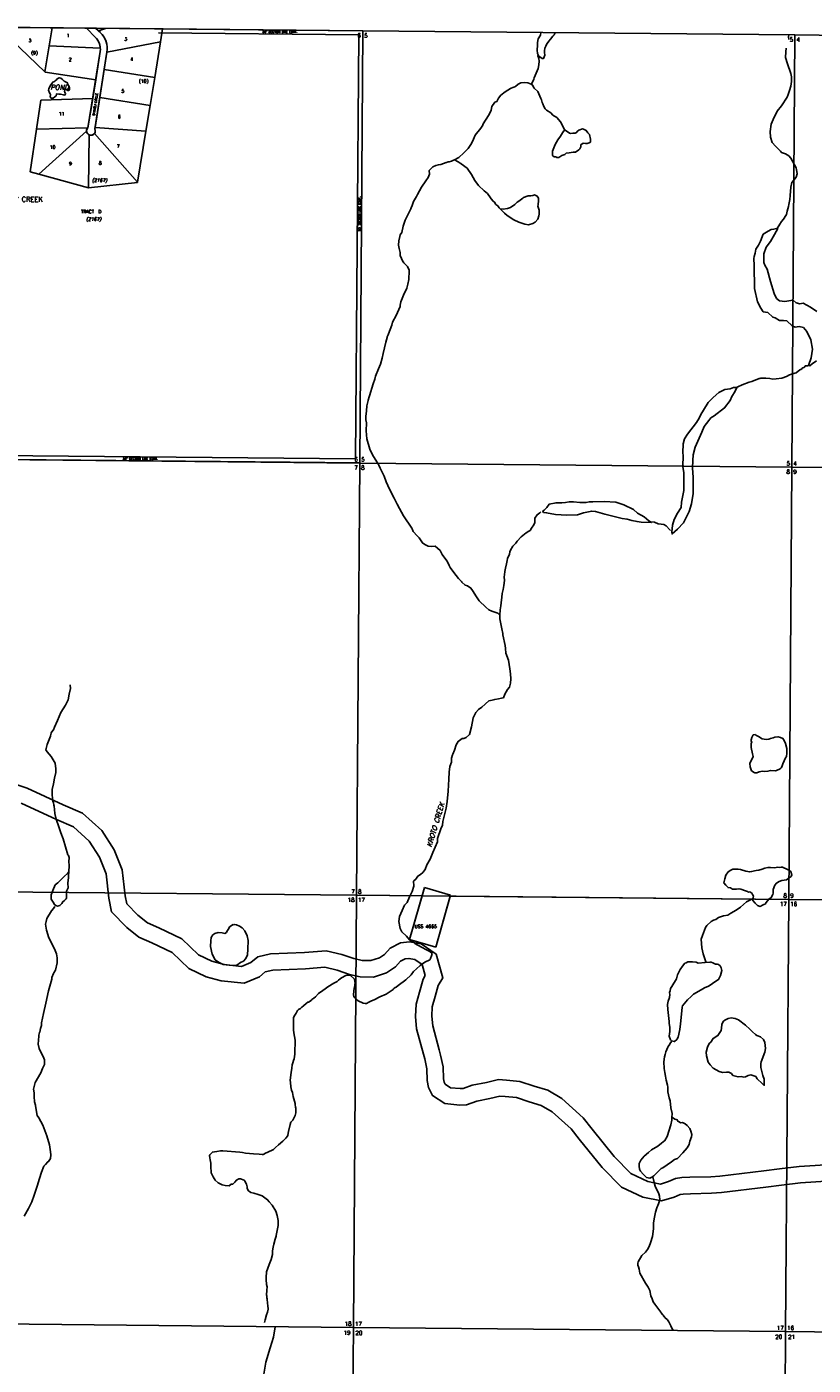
# Model space of a CAD drawing. Header units: feet. Extents: x 0 to 310787, y 0 to 109672.
# Tile 6 of 28: x 217320 to 226927, y 93150 to 109500. Entities that reach past the tile are written whole.
import ezdxf
from ezdxf.enums import TextEntityAlignment as Align

# ---------------------------------------------------------------- set-up
doc = ezdxf.new("R2010")
doc.units = ezdxf.units.FT
doc.header["$LTSCALE"] = 20
doc.header["$MEASUREMENT"] = 0
doc.layers.add('Taxmap', color=251, linetype='Continuous')
doc.styles.add('1', font='simplex')
doc.styles.add('3', font='romant')
doc.styles.add('4', font='romand', dxfattribs={"oblique": 12})
doc.styles.add('5', font='romant')
doc.styles.add('6', font='romant', dxfattribs={"oblique": 12})
doc.styles.add('SECTION', font='ROMANT', dxfattribs={"height": 50})
doc.styles.add('SMLTEXT', font='SIMPLEX', dxfattribs={"height": 6})
doc.styles.add('SUBNAME', font='ROMANT', dxfattribs={"height": 60})

# ---------------------------------------------------------------- blocks, each defined once
blk = doc.blocks.new('A$C1D716C51')
at = {"layer": 'Taxmap'}
for p, q in [((15998, 32229), (21096, 32178)), ((17264, 31997), (17300, 32216)), ((17719, 32212), (17300, 32216)), ((17719, 32212), (17830, 32098)), ((17719, 32211), (17830, 32098)), ((17890, 32157), (17832, 32210)), ((17867, 32178), (17832, 32210)), ((17213, 31677), (16809, 32063)), ((17954, 32209), (17867, 32178)), ((17890, 32157), (17867, 32178)), ((21046, 32128), (18602, 32153)), ((18626, 32044), (18650, 32202)), ((21008, 26949), (21046, 32128)), ((21096, 32178), (21058, 26899)), ((21096, 32178), (21058, 26899)), ((26375, 32128), (21096, 32178)), ((26375, 32128), (21096, 32178)), ((26375, 32128), (26337, 26849)), ((26375, 32128), (26337, 26849)), ((31655, 32081), (26375, 32128)), ((31655, 32081), (26375, 32128)), ((17213, 31677), (17264, 31997)), ((17264, 31997), (17889, 31968)), ((17888, 31928), (17739, 30995)), ((17822, 30980), (17970, 31919)), ((17888, 31928), (17833, 31580)), ((17937, 31707), (17970, 31919)), ((17970, 31919), (18626, 32044)), ((18554, 31609), (18626, 32044)), ((17215, 31675), (17213, 31677)), ((17833, 31580), (17215, 31675)), ((17833, 31580), (17797, 31354)), ((17883, 31364), (17937, 31707)), ((17937, 31707), (18554, 31609)), ((18498, 31267), (18554, 31609)), ((17164, 31332), (17110, 30979)), ((17797, 31354), (17164, 31332)), ((17797, 31354), (17739, 30995)), ((17825, 30999), (17883, 31364)), ((17883, 31364), (18498, 31267)), ((18446, 30955), (18498, 31267)), ((17110, 30979), (17031, 30458)), ((17739, 30995), (17110, 30979)), ((17722, 30952), (17140, 30428)), ((17754, 30907), (17747, 30260)), ((17818, 30925), (18344, 30332)), ((17822, 30980), (17825, 30999)), ((17825, 30999), (18446, 30955)), ((18344, 30332), (18446, 30955)), ((17031, 30458), (17140, 30428)), ((17140, 30428), (17744, 30260)), ((17744, 30260), (17747, 30260)), ((17747, 30260), (18343, 30327)), ((18343, 30327), (18344, 30332)), ((15995, 26998), (21008, 26949)), ((15945, 26949), (21058, 26899)), ((15945, 26949), (21058, 26899)), ((21058, 26899), (21019, 21619)), ((21058, 26899), (21019, 21619)), ((21058, 26899), (26337, 26849)), ((21058, 26899), (26337, 26849)), ((26337, 26849), (26299, 21569)), ((26337, 26849), (26299, 21569)), ((31616, 26802), (26337, 26849)), ((31616, 26802), (26337, 26849)), ((15891, 21670), (21019, 21619)), ((15891, 21670), (21019, 21619)), ((20981, 16340), (21019, 21619)), ((20981, 16340), (21019, 21619)), ((21019, 21619), (21821, 21612)), ((21019, 21619), (26299, 21569)), ((21850, 21714), (21667, 21078)), ((21821, 21612), (21667, 21078)), ((21850, 21714), (21821, 21612)), ((22166, 21622), (21850, 21714)), ((22166, 21622), (21850, 21714)), ((21990, 20985), (22166, 21622)), ((21990, 20985), (22162, 21608)), ((22162, 21608), (22166, 21622)), ((22162, 21608), (26299, 21569)), ((26299, 21569), (26260, 16290)), ((26299, 21569), (26260, 16290)), ((26299, 21569), (31578, 21522)), ((26299, 21569), (27335, 21560)), ((21667, 21078), (21990, 20985)), ((21667, 21078), (21990, 20985)), ((20981, 16340), (15838, 16391)), ((20981, 16340), (15838, 16391)), ((20981, 16340), (15838, 16391)), ((20942, 11060), (20981, 16340)), ((20942, 11060), (20981, 16340)), ((20981, 16340), (26260, 16290)), ((20981, 16340), (26260, 16290)), ((20981, 16340), (26260, 16290)), ((26260, 16290), (26222, 11011)), ((26260, 16290), (26222, 11011)), ((26260, 16290), (31539, 16243)), ((26260, 16290), (31539, 16243)), ((26260, 16290), (31539, 16243))]:
    blk.add_line(p, q, dxfattribs=at)
blk.add_lwpolyline([(21096, 32178), (21096, 32178), (21058, 26900), (15945, 26949), (15998, 32228)], close=True, dxfattribs=at)
for points in [[(23445, 32156), (23434, 32129), (23416, 32115), (23387, 32078), (23370, 32054), (23359, 32042), (23344, 32019), (23332, 31992), (23320, 31966), (23315, 31933), (23317, 31913), (23318, 31881), (23304, 31842), (23287, 31841), (23258, 31862), (23244, 31879), (23232, 31903), (23226, 31944), (23230, 32004), (23228, 32038), (23240, 32082), (23265, 32126), (23271, 32157)], [(26299, 32129), (26298, 32104), (26302, 32073)], [(23155, 31526), (23184, 31589), (23190, 31603), (23237, 31717), (23246, 31762), (23251, 31807), (23247, 31841), (23233, 31875), (23240, 31887)], [(26158, 29763), (26191, 29818), (26210, 29850), (26237, 29880), (26264, 29921), (26270, 29937), (26279, 29974), (26297, 30033), (26301, 30058), (26313, 30119), (26316, 30167), (26324, 30270), (26337, 30327), (26360, 30355), (26388, 30391), (26402, 30433), (26397, 30460), (26394, 30481), (26388, 30506), (26326, 30623), (26301, 30651), (26261, 30677), (26210, 30693), (26197, 30709), (26137, 30768), (26098, 30813), (26075, 30880), (26073, 30949), (26085, 31038), (26107, 31097), (26159, 31199), (26210, 31262), (26279, 31370), (26294, 31399), (26308, 31450), (26325, 31503), (26332, 31561), (26331, 31615), (26325, 31656), (26283, 31775), (26259, 31853), (26262, 31922), (26267, 31965)], [(17501, 31447), (17510, 31453), (17515, 31466), (17512, 31481), (17511, 31494), (17506, 31505), (17492, 31525), (17487, 31545), (17480, 31548), (17449, 31563), (17429, 31586), (17408, 31601), (17389, 31605), (17377, 31602), (17362, 31592), (17353, 31579), (17339, 31566), (17332, 31560), (17309, 31550), (17299, 31535), (17285, 31518), (17269, 31492), (17260, 31471), (17258, 31454), (17270, 31423), (17277, 31411), (17281, 31401), (17279, 31373), (17289, 31358), (17315, 31357), (17336, 31374), (17350, 31386), (17354, 31405), (17358, 31410), (17384, 31404), (17405, 31404), (17439, 31395), (17457, 31394), (17466, 31408), (17458, 31430), (17453, 31437), (17455, 31462), (17454, 31469), (17472, 31461), (17485, 31455), (17491, 31450), (17501, 31447)], [(22771, 25039), (22746, 25067), (22672, 25088), (22636, 25106), (22599, 25140), (22516, 25217), (22486, 25263), (22438, 25343), (22416, 25372), (22375, 25399), (22345, 25408), (22306, 25445), (22300, 25450), (22273, 25480), (22266, 25489), (22206, 25563), (22162, 25623), (22150, 25646), (22127, 25702), (22086, 25753), (22064, 25782), (22042, 25830), (22009, 25859), (21981, 25885), (21934, 25881), (21896, 25883), (21853, 25903), (21826, 25923), (21785, 25986), (21754, 26016), (21718, 26056), (21711, 26063), (21698, 26095), (21693, 26102), (21593, 26253), (21543, 26342), (21514, 26395), (21481, 26471), (21424, 26580), (21382, 26670), (21356, 26739), (21332, 26787), (21327, 26797), (21314, 26827), (21309, 26836), (21293, 26873), (21287, 26882), (21214, 26999), (21183, 27067), (21147, 27193), (21138, 27291), (21141, 27389), (21134, 27425), (21134, 27467), (21140, 27538), (21146, 27597), (21161, 27663), (21162, 27669), (21173, 27709), (21176, 27719), (21223, 27866), (21241, 27923), (21251, 27959), (21288, 28048), (21313, 28107), (21331, 28181), (21344, 28236), (21362, 28305), (21377, 28374), (21393, 28434), (21395, 28442), (21406, 28466), (21410, 28478), (21450, 28583), (21460, 28620), (21502, 28703), (21553, 28811), (21553, 28828), (21562, 28868), (21594, 28951), (21634, 29037), (21648, 29085), (21657, 29140), (21664, 29247), (21661, 29259), (21648, 29288), (21643, 29298), (21622, 29320), (21598, 29344), (21579, 29368), (21569, 29399), (21553, 29433), (21553, 29472), (21540, 29518), (21534, 29561), (21536, 29614), (21547, 29667), (21554, 29688), (21571, 29717), (21589, 29793), (21615, 29865), (21656, 29948), (21683, 30004), (21687, 30016), (21699, 30044), (21702, 30058), (21714, 30094), (21751, 30154), (21765, 30178), (21812, 30269), (21866, 30348), (21895, 30386), (21911, 30427), (21908, 30471), (21918, 30485), (21951, 30516), (21988, 30532), (22020, 30543), (22050, 30545), (22114, 30570), (22120, 30572), (22139, 30577), (22149, 30578), (22179, 30588), (22204, 30600), (22218, 30601), (22270, 30631), (22331, 30690), (22382, 30740), (22422, 30801), (22448, 30856), (22468, 30904), (22537, 30989), (22548, 31000), (22561, 31025), (22561, 31033), (22586, 31077), (22612, 31111), (22644, 31165), (22663, 31208), (22674, 31254), (22710, 31307), (22734, 31317), (22754, 31355), (22783, 31392), (22837, 31434), (22868, 31453), (22900, 31473), (22910, 31478), (22928, 31488), (22939, 31492), (22961, 31499), (22995, 31529), (23026, 31542), (23077, 31546), (23111, 31545), (23154, 31527), (23170, 31515), (23188, 31480), (23235, 31438), (23271, 31352), (23278, 31334), (23288, 31303), (23295, 31286), (23307, 31256), (23324, 31225), (23341, 31209), (23394, 31176), (23419, 31149), (23466, 31119), (23511, 31066), (23546, 30997), (23565, 30962)], [(23567, 30964), (23553, 30956), (23536, 30933), (23511, 30890), (23480, 30846), (23446, 30792), (23415, 30710), (23414, 30655), (23433, 30639), (23452, 30638), (23466, 30630), (23491, 30632), (23527, 30657), (23563, 30669), (23582, 30685), (23618, 30690), (23664, 30697), (23695, 30698), (23736, 30724), (23748, 30737), (23759, 30762), (23760, 30788), (23787, 30806), (23816, 30804), (23838, 30801), (23862, 30811), (23877, 30819), (23877, 30856), (23865, 30911), (23845, 30933), (23825, 30960), (23793, 30976), (23780, 30983), (23733, 30966), (23719, 30952), (23707, 30937), (23689, 30929), (23663, 30930), (23634, 30925), (23619, 30929), (23579, 30956), (23567, 30964)], [(22218, 30601), (22260, 30578), (22284, 30563), (22292, 30559), (22299, 30554), (22371, 30499), (22425, 30423), (22466, 30349), (22511, 30288), (22578, 30226), (22620, 30190), (22656, 30140), (22666, 30128), (22688, 30097), (22704, 30085), (22720, 30059), (22744, 30039), (22762, 30017), (22774, 30004)], [(22774, 30004), (22809, 30001), (22865, 30009), (22899, 30022), (22955, 30059), (22983, 30086), (23004, 30097), (23052, 30135), (23059, 30142), (23115, 30165), (23146, 30163), (23173, 30169), (23192, 30174), (23226, 30161), (23241, 30133), (23243, 30104), (23237, 30054), (23233, 30037), (23249, 29986), (23251, 29954), (23250, 29940), (23247, 29919), (23235, 29876), (23202, 29843), (23173, 29824), (23121, 29807), (23077, 29815), (23002, 29842), (22942, 29869), (22859, 29922), (22828, 29951), (22798, 29980), (22774, 30004)], [(26541, 28091), (26572, 28183), (26588, 28292), (26569, 28403), (26521, 28507), (26479, 28553), (26426, 28565), (26379, 28559), (26341, 28573), (26274, 28638), (26234, 28641), (26187, 28639), (26132, 28674), (26103, 28681), (26044, 28737), (25988, 28747), (25959, 28791), (25919, 28868), (25880, 29032), (25876, 29314), (25871, 29397), (25877, 29422), (25890, 29461), (25899, 29512), (25931, 29562), (25955, 29608), (25987, 29693), (26047, 29730), (26085, 29750), (26115, 29754), (26151, 29763), (26164, 29763), (26127, 29692), (26078, 29605), (26022, 29536), (25996, 29453), (25993, 29347), (26006, 29317), (26037, 29266), (26076, 29118), (26120, 28970), (26151, 28909), (26187, 28879), (26252, 28874), (26325, 28885), (26352, 28887), (26390, 28854), (26433, 28842), (26477, 28851), (26564, 28802), (26642, 28750)], [(26640, 28148), (26584, 28112), (26556, 28087), (26541, 28091)], [(26542, 28093), (26530, 28086), (26514, 28087), (26501, 28085), (26491, 28071), (26465, 28056), (26461, 28055), (26445, 28041), (26434, 28038), (26388, 28000), (26372, 27996), (26307, 27976), (26273, 27957), (26216, 27935), (26144, 27926), (26105, 27923), (26068, 27932), (26018, 27936), (25998, 27935), (25966, 27936), (25957, 27936), (25944, 27933), (25936, 27933), (25847, 27897), (25814, 27888), (25731, 27853), (25679, 27830), (25660, 27823)], [(25661, 27823), (25625, 27821), (25585, 27807), (25517, 27796), (25444, 27762), (25374, 27698), (25316, 27639), (25256, 27543), (25224, 27492), (25204, 27446), (25174, 27396), (25063, 27251), (25024, 27194), (25009, 27132), (25004, 27023), (25010, 26993), (25004, 26857), (25019, 26779), (25019, 26562), (24988, 26421), (24985, 26357), (24940, 26288), (24901, 26210), (24880, 26139), (24870, 26053), (24874, 26033), (24941, 26092), (25013, 26167), (25083, 26307), (25113, 26399), (25133, 26528), (25130, 26667), (25131, 26727), (25123, 26838), (25128, 26932), (25131, 26999), (25157, 27093), (25239, 27275), (25267, 27346), (25323, 27420), (25349, 27452), (25387, 27477), (25515, 27572), (25583, 27662), (25605, 27710), (25642, 27767), (25663, 27820), (25661, 27823)], [(23299, 26301), (23292, 26308), (23312, 26322), (23346, 26354), (23374, 26397), (23457, 26413), (23529, 26412), (23571, 26419), (23618, 26425), (23671, 26425), (23749, 26415), (23824, 26419), (23862, 26425), (23904, 26427), (24046, 26430), (24186, 26420), (24286, 26389), (24402, 26330), (24450, 26286), (24531, 26241), (24589, 26194), (24621, 26173), (24496, 26177), (24447, 26184), (24384, 26199), (24325, 26213), (24265, 26221), (24183, 26240), (24051, 26276), (23939, 26309), (23893, 26312), (23793, 26290), (23718, 26267), (23587, 26264), (23451, 26270), (23341, 26292), (23305, 26294), (23299, 26301)], [(23272, 26302), (23257, 26289), (23227, 26268), (23198, 26224), (23196, 26197), (23197, 26174), (23187, 26144), (23155, 26103), (23141, 26076), (23123, 26065), (23092, 26047), (23031, 25996), (22982, 25945), (22966, 25922), (22930, 25885), (22901, 25836), (22891, 25816), (22888, 25786), (22862, 25733), (22858, 25709), (22852, 25669), (22840, 25613), (22832, 25573), (22828, 25533), (22822, 25507), (22825, 25464), (22819, 25404), (22811, 25356), (22807, 25336), (22800, 25305), (22793, 25260), (22785, 25193), (22784, 25154), (22773, 25104), (22771, 25039), (22768, 24995), (22795, 24873), (22805, 24815), (22807, 24799), (22836, 24671), (22838, 24632), (22843, 24578), (22875, 24490), (22891, 24387), (22901, 24324), (22906, 24261), (22900, 24212), (22890, 24160), (22862, 24131), (22831, 24074), (22813, 24030), (22791, 24028), (22753, 24020), (22708, 24012), (22678, 24004), (22635, 23994), (22552, 23918), (22509, 23889), (22476, 23853), (22445, 23788), (22422, 23677), (22401, 23584), (22360, 23546), (22330, 23536), (22308, 23533), (22262, 23498), (22237, 23458), (22216, 23392), (22196, 23344), (22193, 23335), (22178, 23295), (22180, 23243), (22159, 23191), (22151, 23123), (22148, 23039), (22139, 22889), (22128, 22766), (22113, 22685), (22094, 22600), (22089, 22587), (22081, 22554), (22074, 22521), (22068, 22475), (22048, 22429), (22007, 22312), (22009, 22271), (21953, 22143), (21917, 22062), (21879, 21989), (21856, 21934), (21828, 21896), (21800, 21872), (21767, 21853), (21742, 21815), (21719, 21794), (21714, 21791), (21719, 21736), (21719, 21731), (21701, 21666), (21668, 21598), (21637, 21529), (21606, 21497), (21576, 21434), (21545, 21360), (21537, 21300), (21551, 21212), (21571, 21173), (21628, 21118), (21666, 21073), (21678, 21068), (21721, 21043), (21733, 21029), (21815, 20984), (21875, 20951), (21913, 20931), (21943, 20906), (21935, 20879), (21924, 20848), (21914, 20832), (21854, 20800), (21798, 20762), (21753, 20721), (21715, 20689), (21685, 20648), (21621, 20585), (21528, 20515), (21502, 20495), (21493, 20491), (21473, 20475), (21465, 20469), (21381, 20411), (21305, 20378), (21233, 20343), (21202, 20328), (21169, 20312), (21142, 20298), (21123, 20298), (21102, 20301), (21038, 20329), (21021, 20345), (21000, 20366), (20985, 20383), (20981, 20404), (20987, 20447), (20991, 20484), (20993, 20491), (21001, 20554), (20999, 20560), (20994, 20594), (20987, 20603), (20947, 20641), (20926, 20643), (20887, 20639), (20837, 20610), (20818, 20597), (20800, 20582), (20784, 20566), (20742, 20546), (20670, 20501), (20636, 20476), (20606, 20454), (20555, 20420), (20517, 20378), (20497, 20362), (20474, 20346), (20464, 20335), (20431, 20315), (20423, 20313), (20406, 20297), (20372, 20269), (20350, 20254), (20335, 20238), (20311, 20223), (20300, 20213), (20283, 20177), (20258, 20143), (20250, 20123), (20251, 20093), (20250, 20051), (20249, 19973), (20259, 19916), (20264, 19872), (20269, 19844), (20269, 19803), (20266, 19733), (20267, 19716), (20265, 19693), (20264, 19680), (20259, 19621), (20251, 19602), (20241, 19572), (20233, 19547), (20228, 19507), (20223, 19455), (20210, 19359), (20211, 19332), (20218, 19281), (20225, 19240), (20236, 19208), (20245, 19161), (20270, 19076), (20271, 19062), (20273, 19029), (20277, 19019), (20279, 18962), (20269, 18928), (20254, 18895), (20240, 18873), (20217, 18848), (20210, 18818), (20190, 18734), (20181, 18688), (20175, 18675), (20154, 18652), (20121, 18616), (20066, 18569), (20031, 18536), (20006, 18512), (19928, 18478), (19914, 18471), (19880, 18454), (19868, 18454), (19831, 18455), (19762, 18462), (19664, 18467), (19625, 18477), (19595, 18482), (19387, 18498), (19356, 18497), (19314, 18491), (19286, 18486), (19259, 18482), (19229, 18450), (19225, 18440), (19226, 18410), (19231, 18389), (19239, 18347), (19238, 18309), (19242, 18230), (19268, 18181), (19294, 18139), (19331, 18107), (19379, 18080), (19416, 18072), (19462, 18068), (19489, 18089), (19507, 18092), (19534, 18115), (19553, 18140), (19580, 18155), (19603, 18155), (19648, 18138), (19654, 18129), (19669, 18103), (19674, 18091), (19685, 18057), (19684, 18038), (19698, 18009), (19729, 17990), (19766, 17980), (19819, 17965), (19868, 17947), (19898, 17922), (19932, 17899), (19953, 17873), (19990, 17833), (20034, 17760), (20051, 17707), (20064, 17646), (20061, 17586), (20048, 17524), (20039, 17464), (20036, 17454), (20029, 17429), (20027, 17418), (20009, 17358), (20001, 17322), (19993, 17275), (19994, 17229), (19977, 17171), (19952, 17110), (19920, 17021), (19914, 16951), (19914, 16924), (19919, 16866), (19927, 16837), (19923, 16794), (19921, 16733), (19922, 16727), (19923, 16700), (19928, 16691), (19930, 16634), (19934, 16609), (19942, 16564), (19933, 16525), (19921, 16493), (19904, 16432), (19894, 16399)], [(24610, 26181), (24658, 26175), (24703, 26157), (24740, 26151), (24775, 26148), (24802, 26132), (24847, 26085), (24856, 26075)], [(17520, 24188), (17524, 24144), (17510, 24074), (17497, 24007), (17466, 23943), (17409, 23851), (17368, 23754), (17332, 23674), (17319, 23639), (17293, 23612), (17289, 23600), (17280, 23568), (17280, 23563), (17240, 23459), (17224, 23397), (17241, 23372), (17290, 23316), (17338, 23232), (17346, 23165), (17345, 23118), (17332, 23051), (17316, 22982), (17302, 22910), (17300, 22846), (17310, 22765), (17316, 22751), (17320, 22720), (17324, 22709), (17330, 22665), (17336, 22618), (17349, 22549), (17382, 22456), (17407, 22381), (17435, 22309), (17464, 22210), (17493, 22112), (17502, 22103), (17508, 22079), (17510, 22068), (17506, 22038), (17511, 21973), (17507, 21913), (17505, 21903)], [(26200, 23547), (26171, 23555), (26166, 23556), (26131, 23550), (26107, 23544), (26075, 23533), (26056, 23524), (26025, 23520), (25975, 23530), (25929, 23559), (25898, 23574), (25890, 23582), (25866, 23577), (25848, 23546), (25839, 23518), (25841, 23503), (25849, 23491), (25839, 23474), (25840, 23424), (25857, 23347), (25865, 23316), (25861, 23301), (25835, 23258), (25825, 23229), (25826, 23188), (25845, 23141), (25875, 23118), (25886, 23114), (25909, 23113), (25936, 23126), (25958, 23131), (25981, 23135), (26009, 23131), (26044, 23134), (26076, 23145), (26137, 23140), (26149, 23145), (26194, 23165), (26206, 23175), (26215, 23190), (26227, 23226), (26258, 23300), (26270, 23314), (26277, 23355), (26276, 23414), (26261, 23474), (26244, 23511), (26227, 23534), (26200, 23547)], [(26880, 18333), (26425, 18306), (26185, 18277), (25995, 18253), (25459, 18188), (25347, 18180), (25090, 18174), (24992, 18170), (24917, 18159), (24830, 18122), (24733, 18092), (24577, 18122), (24372, 18221), (24168, 18427), (23897, 18763), (23788, 18902), (23527, 19137), (23355, 19238), (23189, 19287), (23015, 19344), (22850, 19360), (22754, 19367), (22608, 19334), (22433, 19300), (22322, 19259), (22284, 19257), (22168, 19268), (22102, 19312), (22089, 19337), (22082, 19376), (22079, 19524), (22046, 19667), (22030, 19731), (21950, 20023), (21940, 20144), (21945, 20258), (21979, 20383), (22017, 20515), (22073, 20611), (21993, 20898), (21809, 21025), (21665, 21050), (21557, 21039), (21431, 20974), (21362, 20896), (21299, 20854), (21195, 20821), (21089, 20822), (20988, 20846), (20838, 20896), (20648, 20942), (20385, 20921), (19967, 20903), (19812, 20866), (19729, 20796), (19616, 20751), (19402, 20772), (19253, 20813), (19087, 20892), (18886, 21088), (18603, 21223), (18465, 21281), (18348, 21376), (18212, 21515), (18192, 21614), (18157, 21930), (18058, 22175), (17910, 22409), (17674, 22624), (17437, 22725), (16998, 22928), (16825, 22985)], [(26880, 18133), (26443, 18107), (26210, 18079), (26020, 18054), (25477, 17988), (25356, 17980), (25097, 17974), (25010, 17970), (24972, 17965), (24898, 17933), (24745, 17886), (24515, 17930), (24255, 18055), (24020, 18293), (23741, 18638), (23642, 18765), (23409, 18974), (23276, 19053), (23130, 19095), (22975, 19147), (22835, 19160), (22770, 19165), (22649, 19138), (22487, 19106), (22364, 19061), (22281, 19056), (22100, 19074), (21949, 19173), (21899, 19272), (21883, 19356), (21880, 19499), (21852, 19620), (21837, 19680), (21753, 19988), (21741, 20140), (21746, 20290), (21787, 20437), (21832, 20595), (21858, 20639), (21820, 20775), (21732, 20835), (21659, 20848), (21615, 20843), (21555, 20813), (21494, 20743), (21387, 20672), (21225, 20620), (21065, 20622), (20933, 20653), (20782, 20703), (20632, 20739), (20398, 20721), (19995, 20703), (19905, 20682), (19833, 20621), (19645, 20546), (19365, 20574), (19182, 20624), (18970, 20726), (18769, 20922), (18520, 21040), (18360, 21108), (18212, 21227), (18027, 21418), (17993, 21584), (17961, 21881), (17878, 22084), (17754, 22281), (17563, 22455), (17355, 22543), (16923, 22743)], [(26007, 21951), (25974, 21938), (25934, 21927), (25903, 21923), (25846, 21909), (25822, 21904), (25775, 21914), (25710, 21932), (25682, 21936), (25662, 21936), (25615, 21937), (25593, 21927), (25560, 21904), (25530, 21864), (25519, 21821), (25506, 21773), (25532, 21742), (25559, 21714), (25587, 21709), (25614, 21692), (25659, 21692), (25693, 21698), (25713, 21695), (25769, 21674), (25796, 21666), (25809, 21658), (25824, 21661), (25849, 21645), (25858, 21628), (25867, 21610), (25864, 21591), (25862, 21556), (25888, 21521), (25917, 21493), (25948, 21483), (25977, 21497), (25996, 21506), (26011, 21511), (26025, 21532), (26056, 21570), (26086, 21591), (26104, 21628), (26110, 21645), (26110, 21691), (26128, 21744), (26149, 21769), (26184, 21786), (26215, 21801), (26271, 21809), (26305, 21834), (26327, 21850), (26337, 21868), (26323, 21909), (26302, 21924), (26268, 21944), (26238, 21956), (26221, 21963), (26208, 21964), (26188, 21959), (26164, 21962), (26124, 21956), (26077, 21958), (26045, 21957), (26007, 21951)], [(17506, 21904), (17489, 21886), (17453, 21851), (17402, 21803), (17370, 21772), (17338, 21745), (17311, 21677), (17290, 21623), (17290, 21572), (17315, 21533), (17330, 21506), (17345, 21493), (17365, 21488), (17396, 21495), (17421, 21518), (17432, 21540), (17454, 21556), (17473, 21575), (17475, 21587), (17478, 21617), (17478, 21669), (17495, 21709), (17493, 21769), (17501, 21837), (17503, 21857), (17506, 21904)], [(17333, 21480), (17319, 21457), (17295, 21428), (17235, 21337), (17227, 21298), (17219, 21267), (17231, 21193), (17261, 21100), (17331, 20966), (17356, 20905), (17362, 20856), (17361, 20792), (17341, 20704), (17320, 20673), (17317, 20663), (17298, 20616), (17298, 20593), (17257, 20452), (17224, 20302), (17194, 20173), (17173, 20062), (17172, 20028), (17159, 19991), (17150, 19948), (17146, 19943), (17140, 19909), (17140, 19898), (17130, 19802), (17144, 19749), (17198, 19631), (17209, 19607), (17206, 19550), (17182, 19502), (17162, 19449), (17095, 19332), (17075, 19252), (17081, 19205), (17083, 19152), (17087, 19105), (17087, 19094), (17098, 19054), (17099, 19045), (17118, 18929), (17137, 18899), (17188, 18809), (17236, 18681), (17270, 18569), (17282, 18487), (17287, 18447), (17281, 18402), (17272, 18393), (17257, 18367), (17248, 18364), (17221, 18331), (17200, 18309), (17173, 18237), (17148, 18159), (17118, 18064), (17083, 17956), (17055, 17876), (17011, 17791), (16961, 17699)], [(25863, 21580), (25784, 21537), (25709, 21474), (25658, 21436), (25591, 21399), (25554, 21378), (25502, 21369), (25440, 21348), (25423, 21334), (25407, 21322), (25381, 21313), (25352, 21297), (25300, 21248), (25283, 21227), (25268, 21194), (25246, 21129), (25230, 21081), (25238, 20976), (25253, 20902), (25278, 20830), (25288, 20801)], [(19512, 21262), (19469, 21233), (19454, 21204), (19439, 21183), (19430, 21164), (19411, 21152), (19379, 21159), (19329, 21165), (19290, 21153), (19263, 21135), (19245, 21104), (19238, 21063), (19236, 20992), (19255, 20901), (19292, 20832), (19335, 20800), (19392, 20774), (19462, 20766), (19513, 20763), (19556, 20766), (19603, 20796), (19638, 20816), (19668, 20847), (19687, 20893), (19691, 20962), (19696, 21065), (19683, 21123), (19653, 21183), (19621, 21220), (19588, 21242), (19554, 21258), (19533, 21261), (19523, 21260), (19512, 21262)], [(25406, 20778), (25378, 20789), (25345, 20804), (25339, 20799), (25299, 20800), (25294, 20803), (25278, 20797), (25193, 20791), (25167, 20800), (25123, 20808), (25068, 20805), (25045, 20794), (25030, 20788), (25001, 20752), (24973, 20713), (24940, 20648), (24927, 20597), (24872, 20504), (24856, 20479), (24849, 20450), (24844, 20431), (24845, 20406), (24841, 20369), (24826, 20325), (24818, 20285), (24821, 20223), (24838, 20079), (24838, 20055), (24846, 20005), (24846, 19955), (24840, 19898), (24854, 19855), (24866, 19842), (24902, 19832), (24931, 19857), (24947, 19886), (24970, 19981), (24976, 20050), (24987, 20168), (24999, 20253), (25002, 20267), (25063, 20340), (25108, 20384), (25134, 20411), (25229, 20464), (25270, 20487), (25320, 20509), (25353, 20529), (25384, 20554), (25441, 20590), (25467, 20639), (25481, 20701), (25474, 20733), (25460, 20757), (25441, 20773), (25426, 20778), (25406, 20778)], [(25520, 20095), (25561, 20113), (25594, 20120), (25645, 20114), (25686, 20096), (25769, 20034), (25825, 19982), (25856, 19951), (25893, 19920), (25910, 19906), (25953, 19891), (25990, 19857), (26006, 19821), (26012, 19783), (26017, 19749), (26008, 19702), (25964, 19586), (25959, 19566), (25958, 19517), (25983, 19419), (25997, 19373), (25999, 19338), (25999, 19297), (25973, 19321), (25915, 19378), (25896, 19406), (25873, 19414), (25834, 19425), (25805, 19418), (25769, 19401), (25749, 19398), (25717, 19404), (25681, 19400), (25618, 19417), (25601, 19440), (25569, 19458), (25537, 19458), (25489, 19453), (25450, 19466), (25377, 19507), (25339, 19548), (25314, 19579), (25295, 19659), (25290, 19704), (25307, 19763), (25329, 19809), (25346, 19825), (25376, 19871), (25433, 19906), (25473, 19966), (25479, 19997), (25482, 20040), (25497, 20078), (25520, 20095)], [(24875, 19839), (24849, 19811), (24845, 19801), (24825, 19770), (24822, 19764), (24796, 19706), (24789, 19675), (24780, 19645), (24772, 19584), (24776, 19504), (24787, 19456), (24792, 19409), (24802, 19359), (24818, 19301), (24822, 19275), (24821, 19217), (24837, 19144), (24851, 19108), (24860, 19022), (24874, 18952), (24871, 18904)], [(24870, 18904), (24880, 18904), (24892, 18898), (24907, 18884), (24923, 18881), (24938, 18875), (24946, 18859), (24982, 18841), (25003, 18842), (25033, 18827), (25060, 18806), (25090, 18772), (25104, 18739), (25114, 18697), (25111, 18667), (25091, 18616), (25084, 18576), (25057, 18533), (25004, 18472), (24939, 18405), (24927, 18398), (24905, 18391), (24865, 18362), (24762, 18290), (24739, 18281), (24652, 18190), (24627, 18174), (24604, 18164), (24563, 18172), (24520, 18211), (24490, 18250), (24475, 18273), (24471, 18310), (24472, 18342), (24494, 18384), (24533, 18434), (24585, 18477), (24624, 18510), (24698, 18556), (24746, 18592), (24786, 18623), (24812, 18673), (24857, 18814), (24870, 18870), (24872, 18895), (24870, 18904)], [(24637, 18181), (24654, 18109), (24669, 18064), (24714, 17974), (24722, 17945), (24725, 17900), (24707, 17849), (24686, 17802), (24673, 17747), (24658, 17689), (24649, 17618), (24645, 17545), (24635, 17449), (24612, 17372), (24594, 17328), (24574, 17292), (24548, 17261), (24503, 17217), (24461, 17142), (24456, 17125), (24456, 17099), (24463, 17080), (24471, 17050), (24479, 17001), (24548, 16880), (24582, 16831), (24603, 16792), (24616, 16727), (24632, 16690), (24642, 16651), (24665, 16626), (24689, 16591), (24737, 16528), (24742, 16519), (24755, 16498), (24764, 16489), (24785, 16463), (24819, 16432), (24835, 16410), (24857, 16358), (24876, 16322), (24891, 16303)], [(20027, 16349), (20004, 16221), (19966, 16089), (19912, 15914), (19873, 15695)], [(24890, 16305), (24891, 16303)]]:
    blk.add_lwpolyline(points, dxfattribs=at)
for centre, radius, start, end in [((17684, 31954), 206, 352.9694, 44.6197), ((17684, 31954), 206, 4.0428, 44.5791), ((17716, 31966), 258, 349.6155, 47.7363), ((17716, 31966), 258, 46.5975, 47.7363), ((17716, 31966), 258, 349.6155, 46.5975), ((17684, 31954), 206, 352.9678, 4.0428), ((17775, 30956), 53.1, 132.1022, 26.8889), ((17775, 30956), 53.1, 132.1026, 184.2634), ((17775, 30956), 53.1, 184.2634, 246.2851), ((17775, 30956), 53.1, 246.2851, 323.9165), ((17775, 30956), 53.1, 323.9165, 26.8896)]:
    blk.add_arc(centre, radius, start, end, dxfattribs=at)
for s, height, style, p in [('3', 40, '1', (17013, 32041)), ('1', 40, '1', (17480, 32103)), ('3', 40, '1', (18183, 32058)), ("50' SECTION LINE ESMT.", 26, 'SMLTEXT', (19871, 32154)), ('5', 50, '5', (21113, 32096)), ('4', 50, '5', (26393, 32046)), ('(9)', 40, '3', (17044, 31890)), ('2', 40, '1', (17505, 31809)), ('4', 40, '1', (18257, 31812)), ('(10)', 40, '3', (18361, 31545)), ('5', 40, '1', (18147, 31423)), ('11', 40, '1', (17383, 31146)), ('6', 40, '1', (18105, 31109)), ('10', 40, '1', (17273, 30738)), ('7', 40, '1', (18092, 30749)), ('9', 40, '1', (17509, 30537)), ('8', 40, '1', (17871, 30543)), ('KENNY CREEK', 60, '3', (16625, 30091)), ('TRACT  D', 40, '1', (17653, 29950)), ("50' SECTION LINE ESMT.", 26, 'SMLTEXT', (18166, 26940)), ('5', 50, '5', (21076, 26918)), ('8', 50, '5', (21075, 26817)), ('4', 50, '5', (26355, 26868)), ('9', 50, '5', (26354, 26767)), ('8', 50, '5', (21037, 21638)), ('17', 50, '5', (21036, 21537)), ('9', 50, '5', (26316, 21589)), ('16', 50, '5', (26316, 21487)), ('USS 4665', 40, 'SUBNAME', (21729, 21218)), ('17', 50, '5', (20999, 16359)), ('16', 50, '5', (26278, 16309)), ('20', 50, 'SECTION', (21006, 16248)), ('21', 50, 'SECTION', (26291, 16199))]:
    blk.add_text(s, height=height, dxfattribs=dict(at, style=style)).set_placement(p)
for s, style, p in [('6', '5', (21073, 32097)), ('5', '5', (26353, 32047)), ('7', '5', (21035, 26817)), ('6', '5', (21036, 26918)), ('5', '5', (26315, 26869)), ('8', '5', (26314, 26767)), ('18', '5', (20996, 21537)), ('7', '5', (20997, 21639)), ('8', '5', (26277, 21589)), ('17', '5', (26276, 21487)), ('18', '5', (20959, 16360)), ('17', '5', (26238, 16310)), ('19', 'SECTION', (20946, 16250)), ('20', 'SECTION', (26219, 16201))]:
    blk.add_text(s, height=50, dxfattribs=dict(at, style=style)).set_placement(p, align=Align.RIGHT)
at = {"layer": 'Taxmap', "oblique": 12}
for s, height, style, p in [('POND', 60, '6', (17281, 31458)), ('(2167)', 40, '4', (17788, 30333)), ('(2167)', 40, '4', (17716, 29859))]:
    blk.add_text(s, height=height, dxfattribs=dict(at, style=style)).set_placement(p)
at = {"layer": 'Taxmap'}
for s, rotation, style, p in [('SHIMIZU CIRCLE', 81.0897, '1', (17820, 31142)), ("50' SECTION LINE ESMT.", 90, 'SMLTEXT', (21068, 29730))]:
    blk.add_text(s, height=26, rotation=rotation, dxfattribs=dict(at, style=style)).set_placement(p)
at = {"layer": 'Taxmap', "style": '6', "oblique": 12}
blk.add_text('KROTO CREEK', height=60, rotation=73.3974, dxfattribs=at).set_placement((21934, 22204))

msp = doc.modelspace()

# ---------------------------------------------------------------- block references
at = {"layer": 'Taxmap'}
msp.add_blockref('A$C1D716C51', (200329, 77272), dxfattribs=at)

doc.saveas('drawing.dxf')
